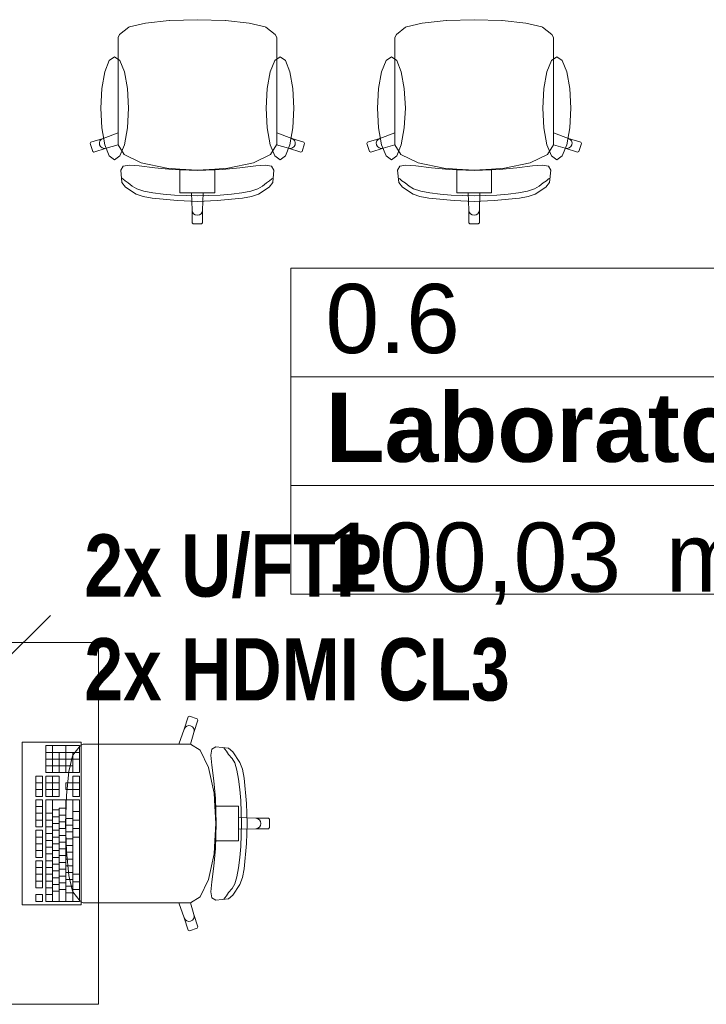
# Model space of a CAD drawing. Header units: millimetres. Extents: x 82175 to 237000, y 24756 to 471700.
# Tile 194 of 256: x 101503 to 103488, y 382513 to 385359. Entities that reach past the tile are written whole.
import ezdxf
from ezdxf.lldxf.tags import DXFTag

# ---------------------------------------------------------------- set-up
doc = ezdxf.new("R2010")
doc.units = ezdxf.units.MM
doc.layers.add('- strefy pomieszczeń', color=8, linetype='Continuous')
doc.layers.add('Wnętrze - Umeblowanie', color=8, linetype='Continuous')
doc.layers.add('\xa0♦IT - opis', color=3, linetype='SOLID', lineweight=30)
doc.styles.add('OP_100', font='ARIALN.TTF', dxfattribs={"width": 0.8, "height": 20})
doc.styles.add('STYL_AUTOMATYCZNY_1', font='arial.ttf')
doc.styles.add('STYL_AUTOMATYCZNY_2', font='arial.ttf')
tags = doc.linetypes.add('SOLID', pattern=[10, 10, 0]).pattern_tags.tags
tags[6:7] = [DXFTag(74, 4), DXFTag(75, 0), DXFTag(340, '0'), DXFTag(46, 0.0), DXFTag(50, 0.0), DXFTag(44, 0.0), DXFTag(45, 0.0)]
tags[4:5] = [DXFTag(74, 4), DXFTag(75, 0), DXFTag(340, '0'), DXFTag(46, 0.0), DXFTag(50, 0.0), DXFTag(44, 0.0), DXFTag(45, 0.0)]

msp = doc.modelspace()

# ---------------------------------------------------------------- linework, layer by layer
at = {"layer": '- strefy pomieszczeń', "color": 8, "linetype": 'Continuous', "lineweight": 13, "ltscale": 100}
for p, q in [((102286.9, 384641.3), (105412.8, 384641.3)), ((102286.9, 384327.1), (102286.9, 384641.3)), ((105412.8, 384327.1), (102286.9, 384327.1)), ((102286.9, 384327.1), (105412.8, 384327.1)), ((102286.9, 384012.8), (102286.9, 384327.1)), ((105412.8, 384012.8), (102286.9, 384012.8)), ((102286.9, 384012.8), (105412.8, 384012.8)), ((102286.9, 383698.5), (102286.9, 384012.8)), ((105412.8, 383698.5), (102286.9, 383698.5))]:
    msp.add_line(p, q, dxfattribs=at)
at = {"layer": 'Wnętrze - Umeblowanie', "color": 8, "linetype": 'Continuous', "lineweight": 13, "ltscale": 100}
for p, q in [((101866.8, 385349.5), (101820.8, 385338.8)), ((101935.5, 385356.7), (101866.8, 385349.5)), ((101936.6, 385356.8), (101935.5, 385356.7)), ((102016.6, 385359.2), (101936.6, 385356.8)), ((102016.6, 385359.2), (102096.7, 385356.8)), ((102096.7, 385356.8), (102097.7, 385356.7)), ((102097.7, 385356.7), (102166.5, 385349.5)), ((102166.5, 385349.5), (102212.4, 385338.8)), ((102666.8, 385349.5), (102620.8, 385338.8)), ((102735.5, 385356.7), (102666.8, 385349.5)), ((102736.6, 385356.8), (102735.5, 385356.7)), ((102816.6, 385359.2), (102736.6, 385356.8)), ((102816.6, 385359.2), (102896.7, 385356.8)), ((102896.7, 385356.8), (102897.7, 385356.7)), ((102897.7, 385356.7), (102966.5, 385349.5)), ((102966.5, 385349.5), (103012.4, 385338.8)), ((101818.7, 385338), (101791.9, 385316.8)), ((101820.8, 385338.8), (101818.7, 385338)), ((102212.4, 385338.8), (102214.5, 385338)), ((102214.5, 385338), (102241.4, 385316.8)), ((102618.7, 385338), (102591.9, 385316.8)), ((102620.8, 385338.8), (102618.7, 385338)), ((103012.4, 385338.8), (103014.5, 385338)), ((103014.5, 385338), (103041.4, 385316.8)), ((101791.9, 385316.8), (101787.4, 385308.2)), ((101787.4, 385308.2), (101787.4, 385277.2)), ((102241.4, 385316.8), (102245.9, 385308.2)), ((102245.9, 385308.2), (102245.9, 385277.2)), ((102591.9, 385316.8), (102587.4, 385308.2)), ((102587.4, 385308.2), (102587.4, 385277.2)), ((103041.4, 385316.8), (103045.9, 385308.2)), ((103045.9, 385308.2), (103045.9, 385277.2)), ((101787.4, 385277.2), (101787.4, 385241.1)), ((102245.9, 385277.2), (102245.9, 385241.1)), ((102587.4, 385277.2), (102587.4, 385241.1)), ((103045.9, 385277.2), (103045.9, 385241.1)), ((101787.4, 385241.1), (101787.4, 385032)), ((102245.9, 385241.1), (102245.9, 385032)), ((102587.4, 385241.1), (102587.4, 385032)), ((103045.9, 385241.1), (103045.9, 385032)), ((101744, 385016.3), (101708.6, 385004.9)), ((101735.2, 385008.8), (101733.6, 385003.2)), ((101738.8, 385013.4), (101735.2, 385008.8)), ((101744, 385016.3), (101738.8, 385013.4)), ((101787.4, 385032), (101744, 385016.3)), ((101787.4, 384997.7), (101787.4, 385032)), ((102245.9, 384997.7), (102245.9, 385032)), ((102245.9, 385032), (102289.3, 385016.3)), ((102289.3, 385016.3), (102294.4, 385013.4)), ((102289.3, 385016.3), (102324.7, 385004.9)), ((102294.4, 385013.4), (102298.1, 385008.8)), ((102298.1, 385008.8), (102299.7, 385003.2)), ((102544, 385016.3), (102508.6, 385004.9)), ((102535.2, 385008.8), (102533.6, 385003.2)), ((102538.8, 385013.4), (102535.2, 385008.8)), ((102544, 385016.3), (102538.8, 385013.4)), ((102587.4, 385032), (102544, 385016.3)), ((102587.4, 384997.7), (102587.4, 385032)), ((103045.9, 384997.7), (103045.9, 385032)), ((103045.9, 385032), (103089.3, 385016.3)), ((103089.3, 385016.3), (103094.4, 385013.4)), ((103089.3, 385016.3), (103124.7, 385004.9)), ((103094.4, 385013.4), (103098.1, 385008.8)), ((103098.1, 385008.8), (103099.7, 385003.2)), ((101708.6, 385004.9), (101706.6, 385001.1)), ((101706.6, 385001.1), (101714.1, 384978.4)), ((101714.1, 384978.4), (101717.9, 384976.4)), ((101717.9, 384976.4), (101753.3, 384987.8)), ((101733.6, 385003.2), (101734.3, 384997.4)), ((101734.3, 384997.4), (101737.2, 384992.3)), ((101737.2, 384992.3), (101741.8, 384988.7)), ((101741.8, 384988.7), (101747.5, 384987.1)), ((101747.5, 384987.1), (101753.3, 384987.8)), ((101753.3, 384987.8), (101787.5, 384997.5)), ((101787.4, 384997.7), (101787.5, 384997.5)), ((101787.5, 384997.5), (101804.8, 384969.7)), ((102245.8, 384997.5), (102228.4, 384969.7)), ((102245.9, 384997.7), (102245.8, 384997.5)), ((102279.9, 384987.8), (102245.8, 384997.5)), ((102285.8, 384987.1), (102279.9, 384987.8)), ((102315.4, 384976.4), (102279.9, 384987.8)), ((102291.5, 384988.7), (102285.8, 384987.1)), ((102296.1, 384992.3), (102291.5, 384988.7)), ((102299, 384997.4), (102296.1, 384992.3)), ((102299.7, 385003.2), (102299, 384997.4)), ((102319.2, 384978.4), (102315.4, 384976.4)), ((102326.6, 385001.1), (102319.2, 384978.4)), ((102324.7, 385004.9), (102326.6, 385001.1)), ((102508.6, 385004.9), (102506.6, 385001.1)), ((102506.6, 385001.1), (102514.1, 384978.4)), ((102514.1, 384978.4), (102517.9, 384976.4)), ((102517.9, 384976.4), (102553.3, 384987.8)), ((102533.6, 385003.2), (102534.3, 384997.4)), ((102534.3, 384997.4), (102537.2, 384992.3)), ((102537.2, 384992.3), (102541.8, 384988.7)), ((102541.8, 384988.7), (102547.5, 384987.1)), ((102547.5, 384987.1), (102553.3, 384987.8)), ((102553.3, 384987.8), (102587.5, 384997.5)), ((102587.4, 384997.7), (102587.5, 384997.5)), ((102587.5, 384997.5), (102604.8, 384969.7)), ((103045.8, 384997.5), (103028.4, 384969.7)), ((103045.9, 384997.7), (103045.8, 384997.5)), ((103079.9, 384987.8), (103045.8, 384997.5)), ((103085.8, 384987.1), (103079.9, 384987.8)), ((103115.4, 384976.4), (103079.9, 384987.8)), ((103091.5, 384988.7), (103085.8, 384987.1)), ((103096.1, 384992.3), (103091.5, 384988.7)), ((103099, 384997.4), (103096.1, 384992.3)), ((103099.7, 385003.2), (103099, 384997.4)), ((103119.2, 384978.4), (103115.4, 384976.4)), ((103126.6, 385001.1), (103119.2, 384978.4)), ((103124.7, 385004.9), (103126.6, 385001.1)), ((101804.8, 384969.7), (101854.5, 384945.9)), ((102228.4, 384969.7), (102178.7, 384945.9)), ((102604.8, 384969.7), (102654.5, 384945.9)), ((103028.4, 384969.7), (102978.7, 384945.9)), ((101801.9, 384936.1), (101795.2, 384924.6)), ((101795.2, 384924.6), (101798.5, 384888.5)), ((101819.2, 384939.2), (101801.9, 384936.1)), ((101848.1, 384936.6), (101819.2, 384939.2)), ((101893.4, 384930.7), (101848.1, 384936.6)), ((101854.5, 384945.9), (101928.9, 384930)), ((101944.3, 384926.1), (101893.4, 384930.7)), ((101928.9, 384930), (101966.3, 384927.6)), ((102016.6, 384923.7), (101944.3, 384926.1)), ((101966.3, 384927.6), (102016.6, 384924.4)), ((101966.3, 384927.6), (101966.3, 384888.9)), ((102066.9, 384927.6), (102016.6, 384924.4)), ((102016.6, 384923.7), (102088.9, 384926.1)), ((102104.4, 384930), (102066.9, 384927.6)), ((102066.9, 384927.6), (102066.9, 384888.9)), ((102088.9, 384926.1), (102139.9, 384930.7)), ((102178.7, 384945.9), (102104.4, 384930)), ((102139.9, 384930.7), (102185.2, 384936.6)), ((102185.2, 384936.6), (102214.1, 384939.2)), ((102214.1, 384939.2), (102231.3, 384936.1)), ((102231.3, 384936.1), (102238, 384924.6)), ((102238, 384924.6), (102234.7, 384888.5)), ((102601.9, 384936.1), (102595.2, 384924.6)), ((102595.2, 384924.6), (102598.5, 384888.5)), ((102619.2, 384939.2), (102601.9, 384936.1)), ((102648.1, 384936.6), (102619.2, 384939.2)), ((102693.4, 384930.7), (102648.1, 384936.6)), ((102654.5, 384945.9), (102728.9, 384930)), ((102744.3, 384926.1), (102693.4, 384930.7)), ((102728.9, 384930), (102766.3, 384927.6)), ((102816.6, 384923.7), (102744.3, 384926.1)), ((102766.3, 384927.6), (102816.6, 384924.4)), ((102766.3, 384927.6), (102766.3, 384888.9)), ((102866.9, 384927.6), (102816.6, 384924.4)), ((102816.6, 384923.7), (102888.9, 384926.1)), ((102904.4, 384930), (102866.9, 384927.6)), ((102866.9, 384927.6), (102866.9, 384888.9)), ((102888.9, 384926.1), (102939.9, 384930.7)), ((102978.7, 384945.9), (102904.4, 384930)), ((102939.9, 384930.7), (102985.2, 384936.6)), ((102985.2, 384936.6), (103014.1, 384939.2)), ((103014.1, 384939.2), (103031.3, 384936.1)), ((103031.3, 384936.1), (103038, 384924.6)), ((103038, 384924.6), (103034.7, 384888.5)), ((101801.6, 384899), (101797.9, 384901.6)), ((101807.9, 384893.9), (101801.6, 384899)), ((101816.9, 384887.7), (101807.9, 384893.9)), ((102216.3, 384887.7), (102225.4, 384893.9)), ((102225.4, 384893.9), (102231.6, 384899)), ((102231.6, 384899), (102235.4, 384901.6)), ((102601.6, 384899), (102597.9, 384901.6)), ((102607.9, 384893.9), (102601.6, 384899)), ((102616.9, 384887.7), (102607.9, 384893.9)), ((103016.3, 384887.7), (103025.4, 384893.9)), ((103025.4, 384893.9), (103031.6, 384899)), ((103031.6, 384899), (103035.4, 384901.6)), ((101798.5, 384888.5), (101809.1, 384875.3)), ((101809.1, 384875.3), (101840.1, 384855.2)), ((101828.6, 384877.7), (101816.9, 384887.7)), ((101841.8, 384870), (101828.6, 384877.7)), ((101862.2, 384863.7), (101841.8, 384870)), ((101888.1, 384858.8), (101862.2, 384863.7)), ((101966.3, 384888.9), (101966.3, 384859)), ((102066.9, 384888.9), (102066.9, 384859)), ((102145.1, 384858.8), (102171.1, 384863.7)), ((102171.1, 384863.7), (102191.4, 384870)), ((102191.4, 384870), (102204.6, 384877.7)), ((102224.2, 384875.3), (102193.2, 384855.2)), ((102204.6, 384877.7), (102216.3, 384887.7)), ((102234.7, 384888.5), (102224.2, 384875.3)), ((102598.5, 384888.5), (102609.1, 384875.3)), ((102609.1, 384875.3), (102640.1, 384855.2)), ((102628.6, 384877.7), (102616.9, 384887.7)), ((102641.8, 384870), (102628.6, 384877.7)), ((102662.2, 384863.7), (102641.8, 384870)), ((102688.1, 384858.8), (102662.2, 384863.7)), ((102766.3, 384888.9), (102766.3, 384859)), ((102866.9, 384888.9), (102866.9, 384859)), ((102945.1, 384858.8), (102971.1, 384863.7)), ((102971.1, 384863.7), (102991.4, 384870)), ((102991.4, 384870), (103004.6, 384877.7)), ((103024.2, 384875.3), (102993.2, 384855.2)), ((103004.6, 384877.7), (103016.3, 384887.7)), ((103034.7, 384888.5), (103024.2, 384875.3)), ((101840.1, 384855.2), (101860, 384848)), ((101860, 384848), (101885.9, 384843.2)), ((101885.9, 384843.2), (101959.1, 384836.2)), ((101918.1, 384855.1), (101888.1, 384858.8)), ((101950.5, 384852.5), (101918.1, 384855.1)), ((101983.9, 384851.1), (101950.5, 384852.5)), ((101959.1, 384836.2), (102016.6, 384834)), ((101966.3, 384859), (101999.7, 384859)), ((102016.6, 384850.6), (101983.9, 384851.1)), ((101999.7, 384859), (102016.6, 384859)), ((101999.7, 384859), (102001.5, 384809.1)), ((102033.5, 384859), (102016.6, 384859)), ((102016.6, 384850.6), (102049.3, 384851.1)), ((102074.1, 384836.2), (102016.6, 384834)), ((102033.5, 384859), (102031.7, 384809.1)), ((102066.9, 384859), (102033.5, 384859)), ((102049.3, 384851.1), (102082.7, 384852.5)), ((102147.3, 384843.2), (102074.1, 384836.2)), ((102082.7, 384852.5), (102115.2, 384855.1)), ((102115.2, 384855.1), (102145.1, 384858.8)), ((102173.2, 384848), (102147.3, 384843.2)), ((102193.2, 384855.2), (102173.2, 384848)), ((102640.1, 384855.2), (102660, 384848)), ((102660, 384848), (102685.9, 384843.2)), ((102685.9, 384843.2), (102759.1, 384836.2)), ((102718.1, 384855.1), (102688.1, 384858.8)), ((102750.5, 384852.5), (102718.1, 384855.1)), ((102783.9, 384851.1), (102750.5, 384852.5)), ((102759.1, 384836.2), (102816.6, 384834)), ((102766.3, 384859), (102799.7, 384859)), ((102816.6, 384850.6), (102783.9, 384851.1)), ((102799.7, 384859), (102816.6, 384859)), ((102799.7, 384859), (102801.5, 384809.1)), ((102833.5, 384859), (102816.6, 384859)), ((102816.6, 384850.6), (102849.3, 384851.1)), ((102874.1, 384836.2), (102816.6, 384834)), ((102833.5, 384859), (102831.7, 384809.1)), ((102866.9, 384859), (102833.5, 384859)), ((102849.3, 384851.1), (102882.7, 384852.5)), ((102947.3, 384843.2), (102874.1, 384836.2)), ((102882.7, 384852.5), (102915.2, 384855.1)), ((102915.2, 384855.1), (102945.1, 384858.8)), ((102973.2, 384848), (102947.3, 384843.2)), ((102993.2, 384855.2), (102973.2, 384848)), ((102001.5, 384809.1), (102002.7, 384803.4)), ((102001.5, 384809.1), (102001.5, 384772.2)), ((102031.7, 384809.1), (102030.6, 384803.4)), ((102031.7, 384809.1), (102031.7, 384772.2)), ((102801.5, 384809.1), (102802.7, 384803.4)), ((102801.5, 384809.1), (102801.5, 384772.2)), ((102831.7, 384809.1), (102830.6, 384803.4)), ((102831.7, 384809.1), (102831.7, 384772.2)), ((102002.7, 384803.4), (102005.9, 384798.6)), ((102005.9, 384798.6), (102010.8, 384795.3)), ((102010.8, 384795.3), (102016.6, 384794.2)), ((102022.4, 384795.3), (102016.6, 384794.2)), ((102027.3, 384798.6), (102022.4, 384795.3)), ((102030.6, 384803.4), (102027.3, 384798.6)), ((102802.7, 384803.4), (102805.9, 384798.6)), ((102805.9, 384798.6), (102810.8, 384795.3)), ((102810.8, 384795.3), (102816.6, 384794.2)), ((102822.4, 384795.3), (102816.6, 384794.2)), ((102827.3, 384798.6), (102822.4, 384795.3)), ((102830.6, 384803.4), (102827.3, 384798.6)), ((102001.5, 384772.2), (102004.5, 384769.2)), ((102004.5, 384769.2), (102016.6, 384769.2)), ((102028.7, 384769.2), (102016.6, 384769.2)), ((102031.7, 384772.2), (102028.7, 384769.2)), ((102801.5, 384772.2), (102804.5, 384769.2)), ((102804.5, 384769.2), (102816.6, 384769.2)), ((102828.7, 384769.2), (102816.6, 384769.2)), ((102831.7, 384772.2), (102828.7, 384769.2)), ((101978.5, 383308.7), (101989.9, 383344.1)), ((101989.9, 383344.1), (101993.6, 383346.1)), ((101993.6, 383346.1), (102016.4, 383338.6)), ((102018.3, 383334.8), (102006.9, 383299.4)), ((102016.4, 383338.6), (102018.3, 383334.8)), ((101962.8, 383265.4), (101978.5, 383308.7)), ((101978.5, 383308.7), (101981.3, 383313.9)), ((101981.3, 383313.9), (101985.9, 383317.5)), ((101985.9, 383317.5), (101991.5, 383319.1)), ((101991.5, 383319.1), (101997.3, 383318.4)), ((102006.9, 383299.4), (101997.2, 383265.2)), ((101997.3, 383318.4), (102002.4, 383315.5)), ((102002.4, 383315.5), (102006, 383310.9)), ((102006, 383310.9), (102007.6, 383305.3)), ((102007.6, 383305.3), (102006.9, 383299.4)), ((101675.7, 383261.3), (101578.7, 383261.3)), ((101578.7, 383261.3), (101578.7, 383183)), ((101675.7, 383241.7), (101578.7, 383241.7)), ((101598.1, 383183), (101598.1, 383261.3)), ((101617.5, 383183), (101617.5, 383241.7)), ((101636.9, 383183), (101636.9, 383261.3)), ((101656.3, 383183), (101656.3, 383241.7)), ((101656.8, 383234), (101678, 383260.8)), ((101675.7, 383183), (101675.7, 383261.3)), ((101678, 383260.8), (101686.6, 383265.4)), ((101686.6, 383265.4), (101717.6, 383265.4)), ((101717.6, 383265.4), (101753.7, 383265.4)), ((101753.7, 383265.4), (101962.8, 383265.4)), ((101997, 383265.4), (101962.8, 383265.4)), ((101997, 383265.4), (101997.2, 383265.2)), ((101997.2, 383265.2), (102025.1, 383247.9)), ((102025.1, 383247.9), (102048.9, 383198.2)), ((102055.6, 383233.5), (102058.6, 383250.8)), ((102058.6, 383250.8), (102070.2, 383257.5)), ((102070.2, 383257.5), (102106.3, 383254.2)), ((102095.7, 383251.1), (102093.1, 383254.9)), ((102100.9, 383244.8), (102095.7, 383251.1)), ((102107, 383235.8), (102100.9, 383244.8)), ((102106.3, 383254.2), (102119.5, 383243.6)), ((102119.5, 383243.6), (102139.5, 383212.6)), ((101675.7, 383222.1), (101578.7, 383222.1)), ((101645.2, 383185.9), (101655.9, 383231.9)), ((101655.9, 383231.9), (101656.8, 383234)), ((102058.2, 383204.6), (102055.6, 383233.5)), ((102117.1, 383224.1), (102107, 383235.8)), ((102124.8, 383210.9), (102117.1, 383224.1)), ((102139.5, 383212.6), (102146.8, 383192.7)), ((101656.3, 383202.5), (101578.7, 383202.5)), ((101638.1, 383117.2), (101645.2, 383185.9)), ((102048.9, 383198.2), (102064.8, 383123.8)), ((102064, 383159.3), (102058.2, 383204.6)), ((102131, 383190.6), (102124.8, 383210.9)), ((102136, 383164.6), (102131, 383190.6)), ((102146.8, 383192.7), (102151.6, 383166.8)), ((101569, 383173.2), (101549.6, 383173.2)), ((101549.6, 383173.2), (101549.6, 383114.4)), ((101569, 383114.4), (101569, 383173.2)), ((101578.7, 383183), (101675.7, 383183)), ((101617.5, 383173.2), (101578.7, 383173.2)), ((101578.7, 383173.2), (101578.7, 383114.4)), ((101598.1, 383114.4), (101598.1, 383173.2)), ((101617.5, 383114.4), (101617.5, 383173.2)), ((101675.7, 383173.2), (101656.3, 383173.2)), ((101656.3, 383173.2), (101656.3, 383153.6)), ((101675.7, 383114.4), (101675.7, 383173.2)), ((102068.7, 383108.4), (102064, 383159.3)), ((102139.7, 383134.6), (102136, 383164.6)), ((102151.6, 383166.8), (102158.6, 383093.6)), ((101569, 383153.6), (101549.6, 383153.6)), ((101569, 383134), (101549.6, 383134)), ((101617.5, 383153.6), (101578.7, 383153.6)), ((101617.5, 383134), (101578.7, 383134)), ((101656.3, 383153.6), (101636.9, 383153.6)), ((101636.9, 383153.6), (101636.9, 383134)), ((101636.9, 383134), (101656.3, 383134)), ((101675.7, 383153.6), (101656.3, 383153.6)), ((101656.3, 383134), (101656.3, 383153.6)), ((101656.3, 383134), (101656.3, 383114.4)), ((101675.7, 383134), (101656.3, 383134)), ((102142.2, 383102.2), (102139.7, 383134.6)), ((101549.6, 383114.4), (101569, 383114.4)), ((101569, 383104.6), (101549.6, 383104.6)), ((101549.6, 383104.6), (101549.6, 383026.3)), ((101569, 383026.3), (101569, 383104.6)), ((101578.7, 383114.4), (101617.5, 383114.4)), ((101675.7, 383104.6), (101578.7, 383104.6)), ((101578.7, 383104.6), (101578.7, 382810.9)), ((101598.1, 382810.9), (101598.1, 383104.6)), ((101635.5, 383036.1), (101638, 383116.1)), ((101636.9, 382810.9), (101636.9, 383104.6)), ((101638, 383116.1), (101638.1, 383117.2)), ((101656.3, 383114.4), (101675.7, 383114.4)), ((101656.3, 382810.9), (101656.3, 383104.6)), ((101675.7, 382810.9), (101675.7, 383104.6)), ((102064.8, 383123.8), (102067.1, 383086.4)), ((102071, 383036.1), (102068.7, 383108.4)), ((102143.7, 383068.8), (102142.2, 383102.2)), ((101569, 383085), (101549.6, 383085)), ((101617.5, 383075.3), (101598.1, 383075.3)), ((101617.5, 382810.9), (101617.5, 383080.1)), ((101636.9, 383080.1), (101617.5, 383080.1)), ((101675.7, 383070.4), (101656.3, 383070.4)), ((102067.1, 383086.4), (102070.3, 383036.1)), ((102067.1, 383086.4), (102105.8, 383086.4)), ((102105.8, 383086.4), (102135.8, 383086.4)), ((102135.8, 383086.4), (102135.8, 383053)), ((102158.6, 383093.6), (102160.7, 383036.1)), ((101569, 383065.5), (101549.6, 383065.5)), ((101569, 383045.9), (101549.6, 383045.9)), ((101598.1, 383065.5), (101578.7, 383065.5)), ((101598.1, 383045.9), (101578.7, 383045.9)), ((101617.5, 383055.7), (101598.1, 383055.7)), ((101636.9, 383060.6), (101617.5, 383060.6)), ((101656.3, 383050.8), (101636.9, 383050.8)), ((101675.7, 383045.9), (101656.3, 383045.9)), ((102135.8, 383053), (102135.8, 383036.1)), ((102135.8, 383053), (102185.6, 383051.2)), ((102144.1, 383036.1), (102143.7, 383068.8)), ((102185.6, 383051.2), (102191.3, 383050)), ((102185.6, 383051.2), (102222.5, 383051.2)), ((102191.3, 383050), (102196.2, 383046.8)), ((102196.2, 383046.8), (102199.4, 383041.9)), ((102199.4, 383041.9), (102200.6, 383036.1)), ((102222.5, 383051.2), (102225.5, 383048.2)), ((102225.5, 383048.2), (102225.5, 383036.1)), ((101549.6, 383026.3), (101569, 383026.3)), ((101569, 383016.5), (101549.6, 383016.5)), ((101549.6, 383016.5), (101549.6, 382938.2)), ((101569, 382938.2), (101569, 383016.5)), ((101598.1, 383026.3), (101578.7, 383026.3)), ((101617.5, 383036.1), (101598.1, 383036.1)), ((101617.5, 383016.5), (101598.1, 383016.5)), ((101636.9, 383041), (101617.5, 383041)), ((101636.9, 383021.4), (101617.5, 383021.4)), ((101635.5, 383036.1), (101638, 382956.1)), ((101656.3, 383031.2), (101636.9, 383031.2)), ((101675.7, 383021.4), (101656.3, 383021.4)), ((102067.1, 382985.8), (102070.3, 383036.1)), ((102071, 383036.1), (102068.7, 382963.8)), ((102135.8, 383019.2), (102135.8, 383036.1)), ((102135.8, 383019.2), (102185.6, 383021)), ((102135.8, 382985.8), (102135.8, 383019.2)), ((102144.1, 383036.1), (102143.7, 383003.4)), ((102158.6, 382978.6), (102160.7, 383036.1)), ((102185.6, 383021), (102191.3, 383022.1)), ((102185.6, 383021), (102222.5, 383021)), ((102191.3, 383022.1), (102196.2, 383025.4)), ((102196.2, 383025.4), (102199.4, 383030.3)), ((102199.4, 383030.3), (102200.6, 383036.1)), ((102222.5, 383021), (102225.5, 383024)), ((102225.5, 383024), (102225.5, 383036.1)), ((101569, 382996.9), (101549.6, 382996.9)), ((101598.1, 383006.7), (101578.7, 383006.7)), ((101598.1, 382987.1), (101578.7, 382987.1)), ((101617.5, 382996.9), (101598.1, 382996.9)), ((101636.9, 383001.8), (101617.5, 383001.8)), ((101656.3, 383011.6), (101636.9, 383011.6)), ((101656.3, 382992), (101636.9, 382992)), ((101675.7, 382996.9), (101656.3, 382996.9)), ((102064.8, 382948.3), (102067.1, 382985.8)), ((102067.1, 382985.8), (102105.8, 382985.8)), ((102105.8, 382985.8), (102135.8, 382985.8)), ((102143.7, 383003.4), (102142.2, 382970)), ((101569, 382977.3), (101549.6, 382977.3)), ((101569, 382957.8), (101549.6, 382957.8)), ((101598.1, 382967.5), (101578.7, 382967.5)), ((101617.5, 382977.3), (101598.1, 382977.3)), ((101617.5, 382957.8), (101598.1, 382957.8)), ((101636.9, 382982.2), (101617.5, 382982.2)), ((101636.9, 382962.6), (101617.5, 382962.6)), ((101656.3, 382972.4), (101636.9, 382972.4)), ((102068.7, 382963.8), (102064, 382912.9)), ((102142.2, 382970), (102139.7, 382937.5)), ((102151.6, 382905.4), (102158.6, 382978.6)), ((101549.6, 382938.2), (101569, 382938.2)), ((101569, 382928.4), (101549.6, 382928.4)), ((101549.6, 382928.4), (101549.6, 382850)), ((101569, 382850), (101569, 382928.4)), ((101598.1, 382948), (101578.7, 382948)), ((101598.1, 382928.4), (101578.7, 382928.4)), ((101617.5, 382938.2), (101598.1, 382938.2)), ((101636.9, 382943.1), (101617.5, 382943.1)), ((101656.3, 382952.9), (101636.9, 382952.9)), ((101656.3, 382933.3), (101636.9, 382933.3)), ((101638, 382956.1), (101638.1, 382955)), ((101638.1, 382955), (101645.2, 382886.2)), ((102048.9, 382874), (102064.8, 382948.3)), ((102139.7, 382937.5), (102136, 382907.6)), ((101569, 382908.8), (101549.6, 382908.8)), ((101598.1, 382908.8), (101578.7, 382908.8)), ((101617.5, 382918.6), (101598.1, 382918.6)), ((101636.9, 382923.5), (101617.5, 382923.5)), ((101636.9, 382903.9), (101617.5, 382903.9)), ((101656.3, 382913.7), (101636.9, 382913.7)), ((102064, 382912.9), (102058.2, 382867.5)), ((102136, 382907.6), (102131, 382881.6)), ((102146.8, 382879.5), (102151.6, 382905.4)), ((101569, 382889.2), (101549.6, 382889.2)), ((101598.1, 382889.2), (101578.7, 382889.2)), ((101617.5, 382899), (101598.1, 382899)), ((101617.5, 382879.4), (101598.1, 382879.4)), ((101636.9, 382884.3), (101617.5, 382884.3)), ((101656.3, 382894.1), (101636.9, 382894.1)), ((101656.3, 382874.5), (101636.9, 382874.5)), ((101645.2, 382886.2), (101655.9, 382840.3)), ((101675.7, 382889.2), (101656.3, 382889.2)), ((102025.1, 382824.3), (102048.9, 382874)), ((102131, 382881.6), (102124.8, 382861.3)), ((102139.5, 382859.6), (102146.8, 382879.5)), ((101569, 382869.6), (101549.6, 382869.6)), ((101549.6, 382850), (101569, 382850)), ((101598.1, 382869.6), (101578.7, 382869.6)), ((101598.1, 382850), (101578.7, 382850)), ((101617.5, 382859.8), (101598.1, 382859.8)), ((101636.9, 382864.7), (101617.5, 382864.7)), ((101636.9, 382845.1), (101617.5, 382845.1)), ((101656.3, 382854.9), (101636.9, 382854.9)), ((101675.7, 382867.2), (101656.3, 382867.2)), ((101675.7, 382845.1), (101656.3, 382845.1)), ((102058.2, 382867.5), (102055.6, 382838.6)), ((102117.1, 382848.1), (102107, 382836.4)), ((102124.8, 382861.3), (102117.1, 382848.1)), ((102119.5, 382828.5), (102139.5, 382859.6)), ((101569, 382830.5), (101549.6, 382830.5)), ((101549.6, 382830.5), (101549.6, 382810.9)), ((101569, 382810.9), (101569, 382830.5)), ((101598.1, 382830.5), (101578.7, 382830.5)), ((101617.5, 382840.3), (101598.1, 382840.3)), ((101656.3, 382835.4), (101636.9, 382835.4)), ((101655.9, 382840.3), (101656.8, 382838.2)), ((101656.8, 382838.2), (101678, 382811.4)), ((101997.2, 382806.9), (102025.1, 382824.3)), ((102055.6, 382838.6), (102058.6, 382821.4)), ((102058.6, 382821.4), (102070.2, 382814.7)), ((102070.2, 382814.7), (102106.3, 382818)), ((102095.7, 382821.1), (102093.1, 382817.3)), ((102100.9, 382827.3), (102095.7, 382821.1)), ((102107, 382836.4), (102100.9, 382827.3)), ((102106.3, 382818), (102119.5, 382828.5)), ((101549.6, 382810.9), (101569, 382810.9)), ((101578.7, 382810.9), (101675.7, 382810.9)), ((101678, 382811.4), (101686.6, 382806.8)), ((101686.6, 382806.8), (101717.6, 382806.8)), ((101717.6, 382806.8), (101753.7, 382806.8)), ((101753.7, 382806.8), (101962.8, 382806.8)), ((101997, 382806.8), (101962.8, 382806.8)), ((101962.8, 382806.8), (101978.5, 382763.4)), ((101997, 382806.8), (101997.2, 382806.9)), ((102006.9, 382772.8), (101997.2, 382806.9)), ((101978.5, 382763.4), (101981.3, 382758.3)), ((101978.5, 382763.4), (101989.9, 382728)), ((101981.3, 382758.3), (101985.9, 382754.7)), ((102002.4, 382756.6), (102006, 382761.2)), ((102006, 382761.2), (102007.6, 382766.9)), ((102007.6, 382766.9), (102006.9, 382772.8)), ((102018.3, 382737.4), (102006.9, 382772.8)), ((101985.9, 382754.7), (101991.5, 382753.1)), ((101991.5, 382753.1), (101997.3, 382753.7)), ((101993.6, 382726.1), (102016.4, 382733.5)), ((101997.3, 382753.7), (102002.4, 382756.6)), ((102016.4, 382733.5), (102018.3, 382737.4)), ((101989.9, 382728), (101993.6, 382726.1))]:
    msp.add_line(p, q, dxfattribs=at)
at = {"layer": 'Wnętrze - Umeblowanie', "color": 8, "linetype": 'Continuous', "lineweight": 13, "ltscale": 100, "flags": 128}
for points in [[(101737.4, 385103.3), (101740.4, 385046.3), (101749.2, 384997.9), (101762.2, 384965.6), (101777.6, 384954.3), (101793, 384965.6), (101806.1, 384997.9), (101814.8, 385046.3), (101817.9, 385103.3), (101814.8, 385160.3), (101806.1, 385208.7), (101793, 385241), (101777.6, 385252.3), (101762.2, 385241), (101749.2, 385208.7), (101740.4, 385160.3)], [(102295.9, 385103.3), (102292.8, 385046.3), (102284.1, 384997.9), (102271, 384965.6), (102255.6, 384954.3), (102240.2, 384965.6), (102227.2, 384997.9), (102218.4, 385046.3), (102215.4, 385103.3), (102218.4, 385160.3), (102227.2, 385208.7), (102240.2, 385241), (102255.6, 385252.3), (102271, 385241), (102284.1, 385208.7), (102292.8, 385160.3)], [(102537.4, 385103.3), (102540.4, 385046.3), (102549.2, 384997.9), (102562.2, 384965.6), (102577.6, 384954.3), (102593, 384965.6), (102606.1, 384997.9), (102614.8, 385046.3), (102617.9, 385103.3), (102614.8, 385160.3), (102606.1, 385208.7), (102593, 385241), (102577.6, 385252.3), (102562.2, 385241), (102549.2, 385208.7), (102540.4, 385160.3)], [(103095.9, 385103.3), (103092.8, 385046.3), (103084.1, 384997.9), (103071, 384965.6), (103055.6, 384954.3), (103040.2, 384965.6), (103027.2, 384997.9), (103018.4, 385046.3), (103015.4, 385103.3), (103018.4, 385160.3), (103027.2, 385208.7), (103040.2, 385241), (103055.6, 385252.3), (103071, 385241), (103084.1, 385208.7), (103092.8, 385160.3)], [(101160, 383558.7), (101160, 382513.5), (101730.5, 382513.5), (101730.5, 383558.7)], [(101510.5, 382801.1), (101680.5, 382801.1), (101680.5, 383271.1), (101510.5, 383271.1)]]:
    msp.add_lwpolyline(points, close=True, dxfattribs=at)
at = {"layer": '\xa0♦IT - opis', "color": 7, "linetype": 'Continuous', "lineweight": 0}
msp.add_line((101591.9, 383637.1), (101017.9, 383066.6), dxfattribs=at)

# ---------------------------------------------------------------- texts
at = {"layer": '- strefy pomieszczeń', "color": 8, "linetype": 'Continuous', "lineweight": 13, "char_height": 200, "attachment_point": 1}
for s, insert, style in [('\\A1;{\\pql;\\pt0,100;\\fArial|b0|i0|c238|p0;\\W1.000000;0.6\\fArial|b0|i0|c238|p0;\\W1.000000;\\A1{\\H.66x;\\S^  ;}\\fArial|b0|i0|c238|p0;\\W1.000000;\\fArial|b0|i0|c238|p0;\\W1.000000;\\A1{\\H.66x;\\S^  ;}}', (102386.9, 384595.6), 'STYL_AUTOMATYCZNY_1'), ('\\A1;{\\pql;\\pt0,100;\\fArial|b1|i0|c238|p0;\\W1.000000;Laboratorium robotyki\\fArial|b1|i0|c238|p0;\\W1.000000;\\A1{\\H.66x;\\S^  ;}\\fArial|b1|i0|c238|p0;\\W1.000000;\\fArial|b1|i0|c238|p0;\\W1.000000;\\A1{\\H.66x;\\S^  ;}}', (102386.9, 384281.3), 'STYL_AUTOMATYCZNY_2'), ('\\A1;{\\pql;\\pt0,100;\\fArial|b0|i0|c238|p0;\\W1.000000;100,03\\fArial|b0|i0|c238|p0;\\W1.000000;\\A1{\\H.66x;\\S^  ;}\\fArial|b0|i0|c238|p0;\\W1.000000; m\\fArial|b0|i0|c238|p0;\\W1.000000;\\A1{\\H.66x;\\S2^  ;}}', (102386.9, 383964.2), 'STYL_AUTOMATYCZNY_1')]:
    msp.add_mtext(s, dxfattribs=dict(at, insert=insert, style=style))
at = {"layer": '\xa0♦IT - opis', "insert": (101690.1, 384171.8), "char_height": 180, "width": 3733.991, "attachment_point": 1, "style": 'OP_100'}
msp.add_mtext('\\C7;\\fArial|b1|i0|c238|p34;\\P2x U/FTP\\P2x HDMI CL3\\P', dxfattribs=at)

doc.saveas('drawing.dxf')
